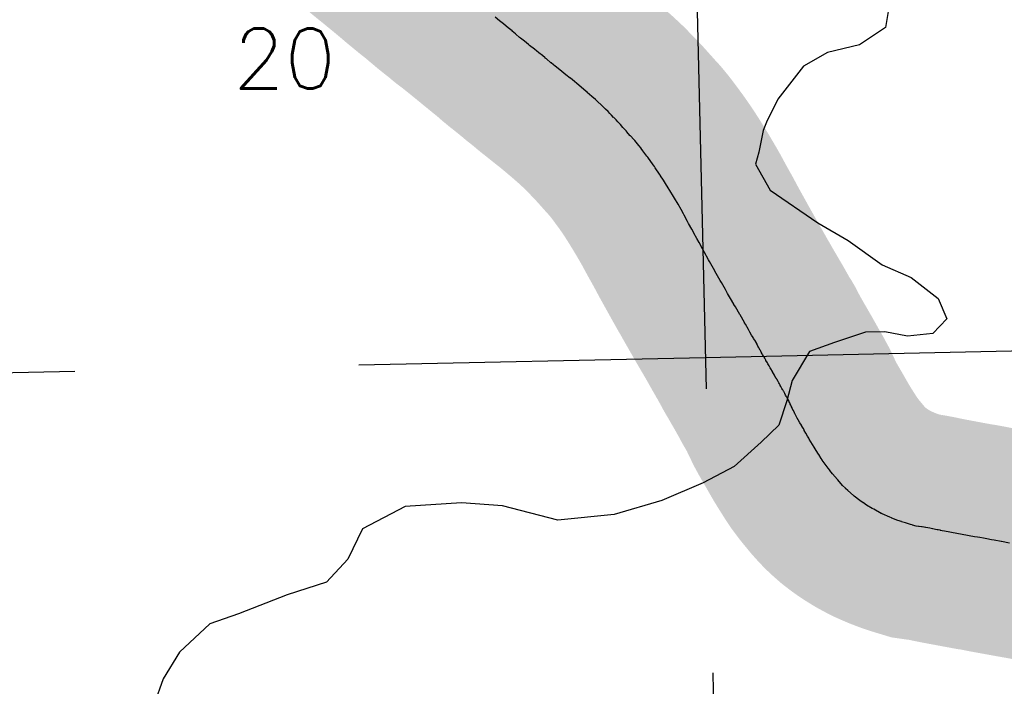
# Model space of a CAD drawing. Header units: feet. Extents: x 18803 to 104580, y -6601 to 116448.
# Tile 41 of 102: x 26538 to 30873, y 92727 to 95661. Entities that reach past the tile are written whole.
import ezdxf

# ---------------------------------------------------------------- set-up
doc = ezdxf.new("R2010")
doc.units = ezdxf.units.FT
doc.header["$LTSCALE"] = 100
doc.header["$MEASUREMENT"] = 0
doc.linetypes.add('DASHED', pattern=[0.75, 0.5, -0.25])
for name, color, linetype in [('ELPC BOLD TITLE SHEET', 3, 'Continuous'), ('ELPC-XIST', 6, 'Continuous'), ('ELRGOV-SECTION', 253, 'DASHED'), ('ET-SEC NUMBS', 253, 'Continuous'), ('SL-VICINITY MAP', 2, 'Continuous')]:
    doc.layers.add(name, color=color, linetype=linetype)
doc.styles.add('L2640', font='simplex.shx', dxfattribs={"height": 264})

msp = doc.modelspace()

# ---------------------------------------------------------------- linework, layer by layer
at = {"layer": 'ELPC BOLD TITLE SHEET', "const_width": 1000}
msp.add_lwpolyline([(31396.0115206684, 93369.41564443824), (31360.70991365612, 93354.23873761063), (31359.96433829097, 93353.95345269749), (31358.02483291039, 93353.2684870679), (31323.9349326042, 93342.21593898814), (31304.46803213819, 93336.74375498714), (31302.1148531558, 93336.15841902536), (31286.34864649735, 93332.7389717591), (31250.63868702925, 93326.27230374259), (31247.01240953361, 93325.75125257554), (31245.0998262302, 93325.52153175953), (31214.87489548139, 93322.600140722), (31189.88163196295, 93321.05348152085), (31188.13166690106, 93320.98222333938), (31177.92286412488, 93320.78218842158), (31140.23389882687, 93321.12377943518), (31130.56664213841, 93321.47125083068), (31128.84411021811, 93321.56959697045), (31099.50819119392, 93323.8667821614), (31068.81093523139, 93326.91088266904), (31066.91672134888, 93327.14365837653), (31057.87103664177, 93328.47096454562), (31015.65612406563, 93335.48557930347), (31009.06976819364, 93336.66234992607), (31009.00779428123, 93336.67346959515), (30974.15313245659, 93342.95366093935), (30974.10217881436, 93342.9628104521), (30955.17852367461, 93346.34917497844), (30933.62701572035, 93350.12275063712), (30905.01972828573, 93355.31604512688), (30894.98630995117, 93357.1108789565), (30859.63500957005, 93363.51749906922), (30859.62886833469, 93363.51861338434), (30859.62299500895, 93363.51967821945), (30858.65771581, 93363.6949058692), (30858.64704484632, 93363.69683871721), (30858.6363249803, 93363.6987832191), (30827.51798079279, 93369.33123969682), (30816.56064750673, 93371.41523574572), (30816.06398750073, 93371.51280018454), (30795.84886323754, 93375.61052647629), (30795.64529808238, 93375.65126424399), (30780.51019211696, 93378.64104663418), (30765.58496934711, 93381.36499015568), (30765.48745653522, 93381.38266603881), (30753.97883048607, 93383.45455279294), (30741.75073180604, 93384.93993436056), (30609.18244940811, 93409.63283922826), (30598.68845489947, 93411.61431044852), (30593.2879452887, 93412.71104999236), (30592.18451379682, 93412.95891541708), (30590.18248332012, 93413.45222835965), (30588.68518384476, 93413.77702908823), (30580.97642527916, 93415.22499954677), (30580.70281447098, 93415.27500129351), (30578.36902288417, 93415.68965268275), (30577.38078928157, 93415.88320015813), (30569.94563106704, 93417.47511552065), (30563.59524629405, 93418.99747662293), (30557.72764764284, 93420.24309031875), (30556.7189953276, 93420.4401799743), (30550.17597984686, 93421.6090959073), (30549.92884188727, 93421.65422240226), (30545.29568223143, 93422.51851448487), (30545.23984091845, 93422.52888274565), (30536.42744231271, 93424.15743920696), (30536.10324792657, 93424.2189188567), (30535.5677659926, 93424.32299724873), (30535.53575856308, 93424.32926780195), (30535.50373888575, 93424.33551019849), (30526.41906047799, 93426.1196806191), (30525.38413458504, 93426.30782750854), (30520.45694963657, 93427.13227824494), (30518.89544855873, 93427.35519844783), (30518.68708376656, 93427.38437183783), (30510.63071870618, 93428.4902338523), (30508.42057463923, 93428.73279546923), (30497.23518913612, 93429.65658472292), (30495.14412072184, 93429.95175749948), (30494.93257320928, 93429.98212827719), (30485.09149729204, 93431.41864237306), (30467.74422353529, 93436.70059287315), (30466.99492530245, 93436.92173416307), (30460.15862955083, 93438.875688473), (30459.29857752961, 93439.13080184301), (30438.28099794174, 93445.59367763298), (30420.55447159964, 93451.35398767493), (30419.3402947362, 93451.76835798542), (30404.25683781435, 93457.164747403), (30377.91378536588, 93467.29027442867), (30376.53410328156, 93467.84836660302), (30368.10733925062, 93471.42915819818), (30334.62766509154, 93486.23237039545), (30333.02211440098, 93486.98207819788), (30330.81508593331, 93488.06837125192), (30297.7563805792, 93505.76479230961), (30291.51642547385, 93509.38255431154), (30290.68315119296, 93509.87811260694), (30266.35882265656, 93524.71240302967), (30252.21205652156, 93533.88301461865), (30250.54557377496, 93535.02056500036), (30236.29361974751, 93545.25504982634), (30211.77421309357, 93563.85539170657), (30210.14817667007, 93565.15299482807), (30208.54366592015, 93566.49914725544), (30183.70876988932, 93588.5505842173), (30173.89155478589, 93597.9084876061), (30172.73006288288, 93599.05885814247), (30160.91449213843, 93611.2180408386), (30139.36011042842, 93634.95863335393), (30138.09431326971, 93636.41904176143), (30137.91715271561, 93636.63321345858), (30116.68347987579, 93662.48690502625), (30116.65626444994, 93662.52000875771), (30105.00433161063, 93676.67873739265), (30104.16530348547, 93677.73028401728), (30097.02847481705, 93686.9572662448), (30079.66040929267, 93710.20902658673), (30071.30247030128, 93722.40758855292), (30070.55724741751, 93723.5287270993), (30066.50782573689, 93729.81049676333), (30055.41586072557, 93747.5713586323), (30055.14143741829, 93748.00566407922), (30044.66122828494, 93764.39966526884), (30044.63637939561, 93764.43865637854), (30044.61150277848, 93764.47761080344), (30039.98633655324, 93771.74272560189), (30039.7602489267, 93772.10120148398), (30035.60746648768, 93778.74804845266), (30028.47566581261, 93790.42086824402), (30020.86502087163, 93803.10858780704), (30013.92939234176, 93815.05231144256), (30011.77654265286, 93818.79917660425), (30011.67683309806, 93818.97350831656), (30006.79679549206, 93827.5449269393), (29999.12311304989, 93841.15943712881), (29999.0122604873, 93841.35509020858), (29992.1751232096, 93853.36013938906), (29991.97988640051, 93853.69986737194), (29987.83560020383, 93860.84675631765), (29987.7060104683, 93861.06892784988), (29986.42632663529, 93863.2500421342), (29984.08338318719, 93867.21719307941), (29979.30167955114, 93875.46771574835), (29979.05728633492, 93875.88481868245), (29973.02248459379, 93886.07303929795), (29966.89650633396, 93896.76808410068), (29966.8585981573, 93896.83415286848), (29964.98277794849, 93900.09786108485), (29964.62123981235, 93900.73738937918), (29960.73094129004, 93907.73475178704), (29954.49282669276, 93919.08919208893), (29951.70894244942, 93924.25023798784), (29950.93686878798, 93925.73786930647), (29948.63114303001, 93930.35913021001), (29943.87406975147, 93940.43777089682), (29943.47363484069, 93941.42029863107), (29938.7495026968, 93951.27814831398), (29938.41232619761, 93951.85842104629), (29934.37935391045, 93959.98267742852), (29934.14368523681, 93960.46414434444), (29932.42236306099, 93964.03113984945), (29930.00278723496, 93969.38174993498), (29929.74172872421, 93969.97074847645), (29927.93435320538, 93974.13262814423), (29927.55547640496, 93974.97833668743), (29925.63232593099, 93979.14148756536), (29925.2871871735, 93979.91112243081), (29924.70986163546, 93981.23825666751), (29923.65682584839, 93983.4518255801), (29921.62501746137, 93987.37261263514), (29920.98244721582, 93988.55528602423), (29919.92728813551, 93990.40945543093), (29919.64072010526, 93990.92341998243), (29918.76383025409, 93992.52900363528), (29918.54237987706, 93992.92795834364), (29915.97752371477, 93997.47494291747), (29912.93352406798, 94003.14370368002), (29912.87555420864, 94003.25116319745), (29912.69051871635, 94003.59259288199), (29912.59393305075, 94003.77219205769), (29909.85525834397, 94008.90427054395), (29906.47107307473, 94015.41038893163), (29906.3889448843, 94015.56714156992), (29905.13186914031, 94017.94918890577), (29901.74403198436, 94023.98515364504), (29900.757454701, 94025.61082542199), (29897.16504319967, 94031.09879284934), (29896.60235096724, 94031.99575681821), (29896.06990411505, 94032.88212355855), (29895.63969574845, 94033.57495232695), (29893.00990463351, 94037.67443191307), (29891.59838012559, 94040.22870750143), (29889.75858808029, 94043.6705189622), (29888.75533757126, 94045.62905702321), (29888.71217493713, 94045.71298716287), (29888.13600442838, 94046.82895695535), (29885.56426921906, 94051.57702156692), (29885.55779692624, 94051.58898960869), (29885.5509923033, 94051.60155823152), (29882.24412381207, 94057.71971902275), (29882.23974543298, 94057.72781626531), (29879.76469034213, 94062.3032314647), (29876.59852732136, 94068.03112993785), (29876.57037801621, 94068.08193590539), (29870.56981259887, 94078.88695307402), (29868.96234830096, 94081.75223649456), (29868.89853915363, 94081.86538156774), (29861.1410973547, 94095.5490875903), (29861.11037891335, 94095.60341040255), (29860.82556981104, 94096.10834635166), (29860.74419207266, 94096.25165963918), (29852.63528216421, 94110.43738738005), (29852.61999888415, 94110.46409113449), (29851.6805478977, 94112.10353612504), (29844.7175910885, 94124.17353142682), (29844.67497131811, 94124.24715838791), (29842.02241552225, 94128.8138872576), (29841.87897287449, 94129.06372156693), (29837.27994855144, 94137.16776760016), (29837.17668896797, 94137.3482091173), (29832.24327590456, 94145.89767864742), (29829.60286713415, 94150.41067067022), (29823.32486142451, 94161.2860176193), (29822.88843903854, 94161.9748856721), (29817.57799297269, 94170.78540376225), (29814.95824980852, 94175.30396464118), (29813.64455489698, 94177.82854750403), (29812.54788054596, 94179.92067888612), (29807.7921396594, 94188.01453532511), (29806.25932522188, 94190.86184732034), (29802.89600423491, 94197.02971239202), (29798.99738971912, 94204.30792054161), (29797.70770574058, 94206.64044392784), (29797.56879019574, 94206.88913589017), (29792.35621999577, 94216.12668512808), (29792.34945543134, 94216.13866744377), (29791.6935373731, 94217.29997327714), (29790.81812620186, 94218.95299148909), (29788.02815877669, 94224.58343122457), (29787.95146437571, 94224.73729240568), (29784.41291541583, 94231.79434644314), (29784.13435066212, 94232.34627435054), (29781.31991438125, 94237.87210663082), (29781.229203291, 94238.04912973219), (29778.65500090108, 94243.04241954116), (29777.46168836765, 94245.20132230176), (29777.01668879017, 94245.9545987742), (29773.99409695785, 94250.17131468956), (29768.62261004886, 94258.30580390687), (29766.27831200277, 94262.52814825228), (29760.10095622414, 94272.90876461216), (29752.64643966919, 94286.11921197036), (29752.51278474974, 94286.35780308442), (29746.63912910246, 94296.92019086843), (29746.43872603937, 94297.27654928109), (29732.90553707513, 94321.07443365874), (29732.769131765, 94321.3162017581), (29729.34005581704, 94327.44237216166), (29728.9557471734, 94328.11386007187), (29709.45449303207, 94361.44658687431), (29709.44513221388, 94361.46261249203), (29709.43576518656, 94361.47863170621), (29708.50733112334, 94363.06898001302), (29688.60546663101, 94396.9724006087), (29682.19957332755, 94407.94329505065), (29682.01746050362, 94408.25855678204), (29667.35292768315, 94433.92069710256), (29667.34035855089, 94433.94267608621), (29654.67200822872, 94456.07872786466), (29654.61664173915, 94456.1757970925), (29644.92867861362, 94473.21788051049), (29644.91781629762, 94473.2370276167), (29644.90649601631, 94473.25695486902), (29627.02558954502, 94504.79715840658), (29627.00892609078, 94504.82646115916), (29626.99202677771, 94504.85623925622), (29621.95915347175, 94513.69748858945), (29621.91555932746, 94513.77386981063), (29598.89681394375, 94553.99891148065), (29598.7800646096, 94554.20438184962), (29598.24412733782, 94555.15419168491), (29598.22634727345, 94555.18581049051), (29598.208541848, 94555.2174051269), (29574.66656101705, 94597.12876639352), (29574.65314645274, 94597.1527069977), (29574.63971909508, 94597.17663108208), (29570.73600108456, 94604.14929982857), (29570.61629958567, 94604.36468793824), (29551.47533526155, 94639.06271871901), (29551.44434034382, 94639.11879881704), (29543.96599139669, 94652.62415148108), (29543.94945660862, 94652.6539227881), (29543.93296060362, 94652.6836834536), (29528.80164644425, 94679.90079020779), (29519.09521913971, 94698.00328092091), (29519.06536481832, 94698.05906334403), (29506.32171100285, 94721.914986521), (29506.0578201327, 94722.40095501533), (29496.71105550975, 94739.33613264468), (29482.63942525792, 94764.34453827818), (29482.60876234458, 94764.3989357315), (29478.10294251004, 94772.37820740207), (29477.75061252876, 94773.01532539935), (29462.80183809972, 94800.62472031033), (29462.77590400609, 94800.67269290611), (29459.82445657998, 94806.14069388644), (29459.76892827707, 94806.24323134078), (29449.50925740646, 94825.12657097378), (29436.12677201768, 94848.51906748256), (29436.05321328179, 94848.64615840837), (29420.64876753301, 94874.9978500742), (29411.60068776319, 94890.35695082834), (29411.46137735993, 94890.59174346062), (29404.72834137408, 94901.85889186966), (29388.38899910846, 94928.44537153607), (29388.23144868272, 94928.7037617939), (29386.09295558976, 94932.23890714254), (29385.78376591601, 94932.74219124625), (29371.92547276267, 94954.95654748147), (29359.41343218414, 94974.44835594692), (29358.98875833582, 94975.09714737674), (29354.69098060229, 94981.53715108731), (29354.68737501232, 94981.54255129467), (29354.68379038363, 94981.54792182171), (29336.15977020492, 95009.28750123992), (29331.83361558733, 95015.60161722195), (29331.43912440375, 95016.16800516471), (29317.11740990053, 95036.39724484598), (29303.07005667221, 95055.5534688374), (29302.69207597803, 95056.0615517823), (29299.02198333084, 95060.92470773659), (29298.81655388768, 95061.19902511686), (29281.50373770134, 95084.49680843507), (29273.59717250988, 95094.86174034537), (29273.24775365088, 95095.31418489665), (29263.70869999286, 95107.51482184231), (29245.61495623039, 95129.3682157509), (29242.5024291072, 95132.83357953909), (29241.9390117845, 95133.44999645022), (29226.80536058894, 95149.72060597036), (29226.0157173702, 95150.59129250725), (29209.52772651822, 95169.2379370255), (29209.27167231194, 95169.52511432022), (29208.85529869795, 95169.98823066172), (29208.83007731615, 95170.01630629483), (29193.39677983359, 95187.21015978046), (29193.30507005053, 95187.31263337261), (29182.49011072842, 95199.43265441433), (29177.0062151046, 95205.47935643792), (29176.87603119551, 95205.62068458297), (29176.5018550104, 95206.02218282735), (29171.24650376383, 95211.59596104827), (29171.24265669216, 95211.60003972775), (29171.23863417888, 95211.60430544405), (29163.20099174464, 95220.12482300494), (29153.10508958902, 95230.49645624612), (29152.75793921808, 95230.85689787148), (29143.61306320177, 95240.4533901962), (29142.89598635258, 95241.18846481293), (29142.63205229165, 95241.45686817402), (29135.70429976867, 95248.445818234), (29135.35596848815, 95248.80096575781), (29127.93648425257, 95256.44614428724), (29117.00062558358, 95267.6192892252), (29108.60628036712, 95275.95768002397), (29108.01864375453, 95276.53128143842), (29100.83400986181, 95283.42269640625), (29080.03731830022, 95302.67907130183), (29072.7360748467, 95309.36215411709), (29072.2049946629, 95309.84075469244), (29056.84845907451, 95323.46547309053), (29036.42362671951, 95341.27782604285), (29035.96236388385, 95341.67468661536), (29029.95193322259, 95346.77632441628), (29029.85416973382, 95346.85954323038), (29000.83506264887, 95371.63200063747), (28999.32539424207, 95372.9062516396), (28998.95577581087, 95373.21493074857), (28971.56015278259, 95395.85128634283), (28962.34823349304, 95403.30288595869), (28961.93034486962, 95403.63698262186), (28942.49913274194, 95418.99060645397), (28942.49766781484, 95418.99176382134), (28942.49587556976, 95418.9931799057), (28924.64269761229, 95433.09755053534), (28915.75694928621, 95440.216924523), (28915.73497793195, 95440.23449634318), (28915.71290240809, 95440.25217275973), (28895.25506486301, 95456.60365881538), (28887.83882517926, 95462.46125453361), (28877.10227055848, 95471.07523927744), (28876.29374782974, 95471.73855743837), (28856.36039778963, 95488.45939788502), (28851.39970878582, 95492.59276988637), (28851.21810247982, 95492.74334450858), (28838.79816715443, 95502.99034384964), (28822.90148042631, 95515.23119868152), (28821.17915554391, 95516.6214474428), (28814.06176617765, 95522.64102519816), (28813.89815459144, 95522.77878718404), (28803.91148210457, 95531.15031954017), (28782.96749589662, 95548.29831414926), (28778.08096060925, 95552.20590536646), (28760.15751078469, 95566.63022382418), (28742.31853400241, 95580.57988585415), (28739.1464678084, 95583.14766795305), (28738.67247981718, 95583.53616975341), (28722.11947646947, 95597.27343967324), (28720.63491718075, 95598.55590448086), (28706.61522938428, 95611.15983317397), (28705.94590000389, 95611.72343637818), (28705.64528014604, 95611.97458696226), (28689.02358406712, 95625.75207202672), (28669.19105984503, 95641.7677677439), (28668.61847484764, 95642.2372156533), (28668.22922203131, 95642.56121176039), (28667.83988813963, 95642.88195898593), (28650.74095905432, 95656.82423762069), (28650.7341577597, 95656.82978428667), (28631.24112314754, 95672.72972165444), (28631.20374407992, 95672.76024011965), (28630.8023860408, 95673.08824799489), (28610.67687167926, 95689.67002948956), (28594.94327563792, 95702.42783236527), (28588.77563435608, 95707.44966704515), (28568.28048678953, 95724.16183022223), (28568.24746467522, 95724.18868937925), (28568.21447526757, 95724.21556694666), (28559.92515281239, 95730.9521032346), (28559.89629758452, 95730.9755365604), (28556.96831809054, 95733.35162967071), (28549.53739660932, 95739.22919984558), (28549.32048884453, 95739.40171699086), (28540.0396962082, 95746.82406637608), (28528.6155822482, 95755.813812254), (28526.37668675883, 95757.53801938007), (28526.36181964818, 95757.54948206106), (28526.34692382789, 95757.56095807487), (28517.67634478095, 95764.24863475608), (28505.83038569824, 95772.89164842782), (28502.25539796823, 95775.76896169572), (28493.57037661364, 95783.46466104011), (28492.86192794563, 95784.08052341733), (28491.02879482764, 95785.6438628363), (28477.53824167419, 95796.6441104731), (28461.93180664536, 95808.70539691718), (28457.14061914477, 95812.4881211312), (28456.82118410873, 95812.7423757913), (28430.96876909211, 95833.48701101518), (28430.87748647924, 95833.56111430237), (28430.16603578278, 95834.1491555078), (28406.02068454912, 95854.46719109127), (28399.94507984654, 95859.48292309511), (28390.22818179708, 95867.84967212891), (28380.24920665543, 95876.26982888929), (28367.67719617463, 95886.32707040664), (28367.64478313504, 95886.35302119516), (28366.33750121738, 95887.4005275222), (28366.01722065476, 95887.65508796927), (28347.71191367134, 95902.08629666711), (28346.9095036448, 95902.73242048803), (28329.73638678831, 95916.85538055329), (28329.63277652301, 95916.94035217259), (28319.71792029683, 95925.04905399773), (28319.41821436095, 95925.29615759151), (28293.31492252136, 95946.99280412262), (28292.70695474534, 95947.50662058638), (28291.9902713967, 95948.12245570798), (28291.78986988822, 95948.29371503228), (28269.1809648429, 95967.509008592), (28254.00537257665, 95980.24922871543), (28253.90696959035, 95980.33162528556), (28248.30955001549, 95985.00636899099), (28233.33984387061, 95997.28611896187), (28233.31511674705, 95997.30636359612), (28233.29053716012, 95997.32651336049), (28220.85766526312, 96007.49896260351), (28220.73638817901, 96007.5985052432), (28216.03455334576, 96011.46993182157), (28216.02992628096, 96011.47374122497), (28207.84840685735, 96018.20867218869), (28189.96712242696, 96032.8611884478), (28178.25643493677, 96042.23249527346), (28168.48004964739, 96050.10318828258), (28168.17153431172, 96050.35356880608), (28145.62310224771, 96068.80048007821), (28145.30004670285, 96069.06701808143), (28141.30989926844, 96072.3870293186), (28141.27021813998, 96072.42001183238), (28123.97557103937, 96086.7802121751), (28104.83114486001, 96102.32343907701), (28104.73451179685, 96102.40169835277), (28103.00202340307, 96103.80126752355), (28102.99099129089, 96103.81017167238), (28102.97925832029, 96103.81964708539), (28079.87163382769, 96122.46467102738), (28067.64796789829, 96132.25624100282), (28055.26038298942, 96142.2337661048), (28054.67619997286, 96142.71158715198), (28031.85798323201, 96161.66371376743)], dxfattribs=at)
at = {"layer": 'ELPC-XIST'}
msp.add_lwpolyline([(30894.98630995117, 93357.1108789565), (30859.63500957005, 93363.51749906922), (30859.62886833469, 93363.51861338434), (30859.62299500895, 93363.51967821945), (30858.65771581, 93363.6949058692), (30858.64704484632, 93363.69683871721), (30858.6363249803, 93363.6987832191), (30827.51798079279, 93369.33123969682), (30816.56064750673, 93371.41523574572), (30816.06398750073, 93371.51280018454), (30795.84886323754, 93375.61052647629), (30795.64529808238, 93375.65126424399), (30780.51019211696, 93378.64104663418), (30765.58496934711, 93381.36499015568), (30765.48745653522, 93381.38266603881), (30753.97883048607, 93383.45455279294), (30741.75073180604, 93384.93993436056), (30609.18244940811, 93409.63283922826), (30598.68845489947, 93411.61431044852), (30593.2879452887, 93412.71104999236), (30592.18451379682, 93412.95891541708), (30590.18248332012, 93413.45222835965), (30588.68518384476, 93413.77702908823), (30580.97642527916, 93415.22499954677), (30580.70281447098, 93415.27500129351), (30578.36902288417, 93415.68965268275), (30577.38078928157, 93415.88320015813), (30569.94563106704, 93417.47511552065), (30563.59524629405, 93418.99747662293), (30557.72764764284, 93420.24309031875), (30556.7189953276, 93420.4401799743), (30550.17597984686, 93421.6090959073), (30549.92884188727, 93421.65422240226), (30545.29568223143, 93422.51851448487), (30545.23984091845, 93422.52888274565), (30536.42744231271, 93424.15743920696), (30536.10324792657, 93424.2189188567), (30535.5677659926, 93424.32299724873), (30535.53575856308, 93424.32926780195), (30535.50373888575, 93424.33551019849), (30526.41906047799, 93426.1196806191), (30525.38413458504, 93426.30782750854), (30520.45694963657, 93427.13227824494), (30518.89544855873, 93427.35519844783), (30518.68708376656, 93427.38437183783), (30510.63071870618, 93428.4902338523), (30508.42057463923, 93428.73279546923), (30497.23518913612, 93429.65658472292), (30495.14412072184, 93429.95175749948), (30494.93257320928, 93429.98212827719), (30485.09149729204, 93431.41864237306), (30467.74422353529, 93436.70059287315), (30466.99492530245, 93436.92173416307), (30460.15862955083, 93438.875688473), (30459.29857752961, 93439.13080184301), (30438.28099794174, 93445.59367763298), (30420.55447159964, 93451.35398767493), (30419.3402947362, 93451.76835798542), (30404.25683781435, 93457.164747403), (30377.91378536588, 93467.29027442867), (30376.53410328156, 93467.84836660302), (30368.10733925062, 93471.42915819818), (30334.62766509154, 93486.23237039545), (30333.02211440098, 93486.98207819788), (30330.81508593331, 93488.06837125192), (30297.7563805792, 93505.76479230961), (30291.51642547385, 93509.38255431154), (30290.68315119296, 93509.87811260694), (30266.35882265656, 93524.71240302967), (30252.21205652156, 93533.88301461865), (30250.54557377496, 93535.02056500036), (30236.29361974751, 93545.25504982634), (30211.77421309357, 93563.85539170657), (30210.14817667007, 93565.15299482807), (30208.54366592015, 93566.49914725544), (30183.70876988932, 93588.5505842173), (30173.89155478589, 93597.9084876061), (30172.73006288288, 93599.05885814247), (30160.91449213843, 93611.2180408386), (30139.36011042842, 93634.95863335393), (30138.09431326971, 93636.41904176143), (30137.91715271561, 93636.63321345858), (30116.68347987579, 93662.48690502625), (30116.65626444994, 93662.52000875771), (30105.00433161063, 93676.67873739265), (30104.16530348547, 93677.73028401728), (30097.02847481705, 93686.9572662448), (30079.66040929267, 93710.20902658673), (30071.30247030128, 93722.40758855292), (30070.55724741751, 93723.5287270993), (30066.50782573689, 93729.81049676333), (30055.41586072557, 93747.5713586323), (30055.14143741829, 93748.00566407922), (30044.66122828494, 93764.39966526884), (30044.63637939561, 93764.43865637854), (30044.61150277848, 93764.47761080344), (30039.98633655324, 93771.74272560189), (30039.7602489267, 93772.10120148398), (30035.60746648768, 93778.74804845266), (30028.47566581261, 93790.42086824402), (30020.86502087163, 93803.10858780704), (30013.92939234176, 93815.05231144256), (30011.77654265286, 93818.79917660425), (30011.67683309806, 93818.97350831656), (30006.79679549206, 93827.5449269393), (29999.12311304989, 93841.15943712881), (29999.0122604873, 93841.35509020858), (29992.1751232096, 93853.36013938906), (29991.97988640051, 93853.69986737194), (29987.83560020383, 93860.84675631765), (29987.7060104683, 93861.06892784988), (29986.42632663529, 93863.2500421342), (29984.08338318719, 93867.21719307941), (29979.30167955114, 93875.46771574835), (29979.05728633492, 93875.88481868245), (29973.02248459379, 93886.07303929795), (29966.89650633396, 93896.76808410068), (29966.8585981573, 93896.83415286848), (29964.98277794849, 93900.09786108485), (29964.62123981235, 93900.73738937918), (29960.73094129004, 93907.73475178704), (29954.49282669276, 93919.08919208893), (29951.70894244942, 93924.25023798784), (29950.93686878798, 93925.73786930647), (29948.63114303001, 93930.35913021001), (29943.87406975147, 93940.43777089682), (29943.47363484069, 93941.42029863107), (29938.7495026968, 93951.27814831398), (29938.41232619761, 93951.85842104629), (29934.37935391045, 93959.98267742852), (29934.14368523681, 93960.46414434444), (29932.42236306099, 93964.03113984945), (29930.00278723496, 93969.38174993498), (29929.74172872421, 93969.97074847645), (29927.93435320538, 93974.13262814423), (29927.55547640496, 93974.97833668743), (29925.63232593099, 93979.14148756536), (29925.2871871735, 93979.91112243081), (29924.70986163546, 93981.23825666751), (29923.65682584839, 93983.4518255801), (29921.62501746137, 93987.37261263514), (29920.98244721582, 93988.55528602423), (29919.92728813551, 93990.40945543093), (29919.64072010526, 93990.92341998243), (29918.76383025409, 93992.52900363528), (29918.54237987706, 93992.92795834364), (29915.97752371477, 93997.47494291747), (29912.93352406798, 94003.14370368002), (29912.87555420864, 94003.25116319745), (29912.69051871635, 94003.59259288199), (29912.59393305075, 94003.77219205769), (29909.85525834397, 94008.90427054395), (29906.47107307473, 94015.41038893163), (29906.3889448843, 94015.56714156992), (29905.13186914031, 94017.94918890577), (29901.74403198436, 94023.98515364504), (29900.757454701, 94025.61082542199), (29897.16504319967, 94031.09879284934), (29896.60235096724, 94031.99575681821), (29896.06990411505, 94032.88212355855), (29895.63969574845, 94033.57495232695), (29893.00990463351, 94037.67443191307), (29891.59838012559, 94040.22870750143), (29889.75858808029, 94043.6705189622), (29888.75533757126, 94045.62905702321), (29888.71217493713, 94045.71298716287), (29888.13600442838, 94046.82895695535), (29885.56426921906, 94051.57702156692), (29885.55779692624, 94051.58898960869), (29885.5509923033, 94051.60155823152), (29882.24412381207, 94057.71971902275), (29882.23974543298, 94057.72781626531), (29879.76469034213, 94062.3032314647), (29876.59852732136, 94068.03112993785), (29876.57037801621, 94068.08193590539), (29870.56981259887, 94078.88695307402), (29868.96234830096, 94081.75223649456), (29868.89853915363, 94081.86538156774), (29861.1410973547, 94095.5490875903), (29861.11037891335, 94095.60341040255), (29860.82556981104, 94096.10834635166), (29860.74419207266, 94096.25165963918), (29852.63528216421, 94110.43738738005), (29852.61999888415, 94110.46409113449), (29851.6805478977, 94112.10353612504), (29844.7175910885, 94124.17353142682), (29844.67497131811, 94124.24715838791), (29842.02241552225, 94128.8138872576), (29841.87897287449, 94129.06372156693), (29837.27994855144, 94137.16776760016), (29837.17668896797, 94137.3482091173), (29832.24327590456, 94145.89767864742), (29829.60286713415, 94150.41067067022), (29823.32486142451, 94161.2860176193), (29822.88843903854, 94161.9748856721), (29817.57799297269, 94170.78540376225), (29814.95824980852, 94175.30396464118), (29813.64455489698, 94177.82854750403), (29812.54788054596, 94179.92067888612), (29807.7921396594, 94188.01453532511), (29806.25932522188, 94190.86184732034), (29802.89600423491, 94197.02971239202), (29798.99738971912, 94204.30792054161), (29797.70770574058, 94206.64044392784), (29797.56879019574, 94206.88913589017), (29792.35621999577, 94216.12668512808), (29792.34945543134, 94216.13866744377), (29791.6935373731, 94217.29997327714), (29790.81812620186, 94218.95299148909), (29788.02815877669, 94224.58343122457), (29787.95146437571, 94224.73729240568), (29784.41291541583, 94231.79434644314), (29784.13435066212, 94232.34627435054), (29781.31991438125, 94237.87210663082), (29781.229203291, 94238.04912973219), (29778.65500090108, 94243.04241954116), (29777.46168836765, 94245.20132230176), (29777.01668879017, 94245.9545987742), (29773.99409695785, 94250.17131468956), (29768.62261004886, 94258.30580390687), (29766.27831200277, 94262.52814825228), (29760.10095622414, 94272.90876461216), (29752.64643966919, 94286.11921197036), (29752.51278474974, 94286.35780308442), (29746.63912910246, 94296.92019086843), (29746.43872603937, 94297.27654928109), (29732.90553707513, 94321.07443365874), (29732.769131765, 94321.3162017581), (29729.34005581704, 94327.44237216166), (29728.9557471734, 94328.11386007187), (29709.45449303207, 94361.44658687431), (29709.44513221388, 94361.46261249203), (29709.43576518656, 94361.47863170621), (29708.50733112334, 94363.06898001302), (29688.60546663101, 94396.9724006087), (29682.19957332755, 94407.94329505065), (29682.01746050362, 94408.25855678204), (29667.35292768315, 94433.92069710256), (29667.34035855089, 94433.94267608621), (29654.67200822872, 94456.07872786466), (29654.61664173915, 94456.1757970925), (29644.92867861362, 94473.21788051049), (29644.91781629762, 94473.2370276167), (29644.90649601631, 94473.25695486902), (29627.02558954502, 94504.79715840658), (29627.00892609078, 94504.82646115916), (29626.99202677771, 94504.85623925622), (29621.95915347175, 94513.69748858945), (29621.91555932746, 94513.77386981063), (29598.89681394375, 94553.99891148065), (29598.7800646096, 94554.20438184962), (29598.24412733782, 94555.15419168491), (29598.22634727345, 94555.18581049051), (29598.208541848, 94555.2174051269), (29574.66656101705, 94597.12876639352), (29574.65314645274, 94597.1527069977), (29574.63971909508, 94597.17663108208), (29570.73600108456, 94604.14929982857), (29570.61629958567, 94604.36468793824), (29551.47533526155, 94639.06271871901), (29551.44434034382, 94639.11879881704), (29543.96599139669, 94652.62415148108), (29543.94945660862, 94652.6539227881), (29543.93296060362, 94652.6836834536), (29528.80164644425, 94679.90079020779), (29519.09521913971, 94698.00328092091), (29519.06536481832, 94698.05906334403), (29506.32171100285, 94721.914986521), (29506.0578201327, 94722.40095501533), (29496.71105550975, 94739.33613264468), (29482.63942525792, 94764.34453827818), (29482.60876234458, 94764.3989357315), (29478.10294251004, 94772.37820740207), (29477.75061252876, 94773.01532539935), (29462.80183809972, 94800.62472031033), (29462.77590400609, 94800.67269290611), (29459.82445657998, 94806.14069388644), (29459.76892827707, 94806.24323134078), (29449.50925740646, 94825.12657097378), (29436.12677201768, 94848.51906748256), (29436.05321328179, 94848.64615840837), (29420.64876753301, 94874.9978500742), (29411.60068776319, 94890.35695082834), (29411.46137735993, 94890.59174346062), (29404.72834137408, 94901.85889186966), (29388.38899910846, 94928.44537153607), (29388.23144868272, 94928.7037617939), (29386.09295558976, 94932.23890714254), (29385.78376591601, 94932.74219124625), (29371.92547276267, 94954.95654748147), (29359.41343218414, 94974.44835594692), (29358.98875833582, 94975.09714737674), (29354.69098060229, 94981.53715108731), (29354.68737501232, 94981.54255129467), (29354.68379038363, 94981.54792182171), (29336.15977020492, 95009.28750123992), (29331.83361558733, 95015.60161722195), (29331.43912440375, 95016.16800516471), (29317.11740990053, 95036.39724484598), (29303.07005667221, 95055.5534688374), (29302.69207597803, 95056.0615517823), (29299.02198333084, 95060.92470773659), (29298.81655388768, 95061.19902511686), (29281.50373770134, 95084.49680843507), (29273.59717250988, 95094.86174034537), (29273.24775365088, 95095.31418489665), (29263.70869999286, 95107.51482184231), (29245.61495623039, 95129.3682157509), (29242.5024291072, 95132.83357953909), (29241.9390117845, 95133.44999645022), (29226.80536058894, 95149.72060597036), (29226.0157173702, 95150.59129250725), (29209.52772651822, 95169.2379370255), (29209.27167231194, 95169.52511432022), (29208.85529869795, 95169.98823066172), (29208.83007731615, 95170.01630629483), (29193.39677983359, 95187.21015978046), (29193.30507005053, 95187.31263337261), (29182.49011072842, 95199.43265441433), (29177.0062151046, 95205.47935643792), (29176.87603119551, 95205.62068458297), (29176.5018550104, 95206.02218282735), (29171.24650376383, 95211.59596104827), (29171.24265669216, 95211.60003972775), (29171.23863417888, 95211.60430544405), (29163.20099174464, 95220.12482300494), (29153.10508958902, 95230.49645624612), (29152.75793921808, 95230.85689787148), (29143.61306320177, 95240.4533901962), (29142.89598635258, 95241.18846481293), (29142.63205229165, 95241.45686817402), (29135.70429976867, 95248.445818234), (29135.35596848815, 95248.80096575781), (29127.93648425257, 95256.44614428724), (29117.00062558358, 95267.6192892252), (29108.60628036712, 95275.95768002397), (29108.01864375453, 95276.53128143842), (29100.83400986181, 95283.42269640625), (29080.03731830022, 95302.67907130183), (29072.7360748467, 95309.36215411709), (29072.2049946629, 95309.84075469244), (29056.84845907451, 95323.46547309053), (29036.42362671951, 95341.27782604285), (29035.96236388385, 95341.67468661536), (29029.95193322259, 95346.77632441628), (29029.85416973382, 95346.85954323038), (29000.83506264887, 95371.63200063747), (28999.32539424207, 95372.9062516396), (28998.95577581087, 95373.21493074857), (28971.56015278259, 95395.85128634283), (28962.34823349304, 95403.30288595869), (28961.93034486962, 95403.63698262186), (28942.49913274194, 95418.99060645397), (28942.49766781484, 95418.99176382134), (28942.49587556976, 95418.9931799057), (28924.64269761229, 95433.09755053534), (28915.75694928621, 95440.216924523), (28915.73497793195, 95440.23449634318), (28915.71290240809, 95440.25217275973), (28895.25506486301, 95456.60365881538), (28887.83882517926, 95462.46125453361), (28877.10227055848, 95471.07523927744), (28876.29374782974, 95471.73855743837), (28856.36039778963, 95488.45939788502), (28851.39970878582, 95492.59276988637), (28851.21810247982, 95492.74334450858), (28838.79816715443, 95502.99034384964), (28822.90148042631, 95515.23119868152), (28821.17915554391, 95516.6214474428), (28814.06176617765, 95522.64102519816), (28813.89815459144, 95522.77878718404), (28803.91148210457, 95531.15031954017), (28782.96749589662, 95548.29831414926), (28778.08096060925, 95552.20590536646), (28760.15751078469, 95566.63022382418), (28742.31853400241, 95580.57988585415), (28739.1464678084, 95583.14766795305), (28738.67247981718, 95583.53616975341), (28722.11947646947, 95597.27343967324), (28720.63491718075, 95598.55590448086), (28706.61522938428, 95611.15983317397), (28705.94590000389, 95611.72343637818), (28705.64528014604, 95611.97458696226), (28689.02358406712, 95625.75207202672), (28669.19105984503, 95641.7677677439), (28668.61847484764, 95642.2372156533), (28668.22922203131, 95642.56121176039), (28667.83988813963, 95642.88195898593), (28650.74095905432, 95656.82423762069), (28650.7341577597, 95656.82978428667), (28631.24112314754, 95672.72972165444)], dxfattribs=at)
at = {"layer": 'ELRGOV-SECTION', "ltscale": 50}
msp.add_line((29064.18120498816, 115279.9352152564), (29802.74378233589, 83620.65793831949), dxfattribs=at)
msp.add_lwpolyline([(19251.86898990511, 93954.76385983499), (24281.07389236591, 94060.99139243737), (29556.00950763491, 94173.74241832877), (34833.9483081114, 94289.81827432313), (40108.80344468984, 94405.84931698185), (45386.72737634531, 94525.20614321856), (46538.536406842, 94551.97600325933)], dxfattribs=at)
at = {"layer": 'SL-VICINITY MAP'}
msp.add_lwpolyline([(30373.14323747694, 95769.42830341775), (30349.76961059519, 95626.5733249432), (30235.27332676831, 95550.56093681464), (30093.51174699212, 95516.22918026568), (29989.2307181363, 95456.23337104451), (29876.17414307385, 95311.67426730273), (29825.53040032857, 95210.49302798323), (29810.48135449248, 95173.2836613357), (29791.37727561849, 95077.97232995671), (29776.66077043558, 95024.94331728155), (29842.4054040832, 94910.13501236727), (30051.25369689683, 94766.38089926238), (30184.80620355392, 94689.77817080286), (30334.85433517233, 94581.8335975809), (30462.69087204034, 94526.2220400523), (30580.7566269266, 94433.49568254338), (30619.57804240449, 94344.54400421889), (30557.60531311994, 94280.06274244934), (30447.03842051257, 94267.419280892), (30346.35582901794, 94286.61730354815), (30261.94527612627, 94285.0202197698), (30125.66709214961, 94240.23586789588), (30015.65561079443, 94201.22407539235), (29939.18486346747, 94073.15728117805), (29914.6932797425, 93983.00323587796), (29879.98274257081, 93876.82649671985), (29802.39928856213, 93801.49378535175), (29683.27375501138, 93693.71743765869), (29547.54289413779, 93622.55926605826), (29364.43874312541, 93545.22819251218), (29154.62153317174, 93483.22028594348), (28907.09794341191, 93457.43343455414), (28662.97247421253, 93521.4081738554), (28483.26387991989, 93533.83797140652), (28235.52282651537, 93518.59971511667), (28047.57908590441, 93420.07192507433), (27981.74829762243, 93286.91753043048), (27888.87587164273, 93184.90825976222), (27715.87285994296, 93128.8713691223), (27501.21170669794, 93045.66347835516), (27375.46971925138, 93001.07280513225), (27240.82336679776, 92877.16312204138), (27169.37667459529, 92759.72311934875), (27129.47508606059, 92648.15441585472)], dxfattribs=at)

# ---------------------------------------------------------------- texts
at = {"layer": 'ET-SEC NUMBS', "style": 'L2640'}
msp.add_text('20', height=264, dxfattribs=at).set_placement((27477.49227928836, 95357.83018544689))

doc.saveas('drawing.dxf')
